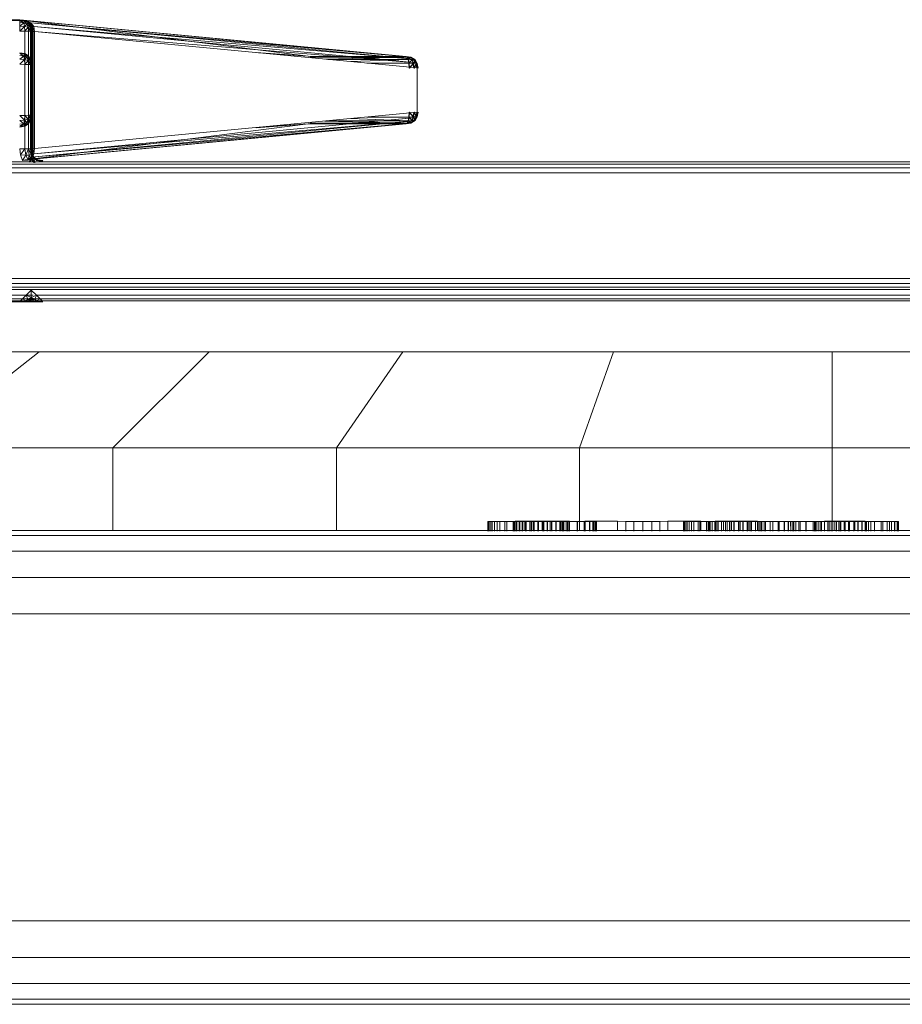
# Model space of a CAD drawing. Header units: millimetres. Extents: x 1 to 3476, y -521 to 159.
# Tile 17 of 130: x 413 to 459, y 108 to 159. Entities that reach past the tile are written whole.
import ezdxf

# ---------------------------------------------------------------- set-up
doc = ezdxf.new("R2010")
doc.units = ezdxf.units.MM
doc.layers.add('VG491211CA_dwg', color=8, linetype='Continuous', lineweight=9)
doc.layers.add('VL414112', color=221, linetype='Continuous', lineweight=9)

# ---------------------------------------------------------------- blocks, each defined once
blk = doc.blocks.new('VG491211CA_dwg-300031-Południe')
at = {"color": 18, "lineweight": 9}
for p, q in [((401.336, 159.002), (413.124, 159.001)), ((413.124, 159.002), (401.336, 159.002)), ((413.124, 158.964), (401.336, 158.964)), ((413.091, 159.001), (433.088, 157.104)), ((413.091, 159.001), (428.044, 157.109)), ((413.124, 159.002), (413.386, 158.964)), ((413.124, 159.002), (413.368, 158.927)), ((413.124, 159.002), (413.124, 158.964)), ((413.461, 158.957), (413.124, 159.001)), ((413.124, 159.001), (413.442, 158.95)), ((413.124, 159.001), (413.386, 158.964)), ((433.101, 157.104), (413.124, 159.001)), ((413.124, 159.001), (428.042, 157.109)), ((413.368, 158.927), (413.124, 158.964)), ((413.124, 158.964), (413.33, 158.833)), ((413.124, 158.964), (413.124, 158.852)), ((413.386, 158.964), (413.368, 158.927)), ((413.442, 158.95), (413.386, 158.964)), ((413.386, 158.964), (413.615, 158.829)), ((413.386, 158.964), (413.574, 158.851)), ((413.386, 158.964), (413.574, 158.852)), ((413.386, 158.964), (413.555, 158.833)), ((413.461, 158.957), (413.442, 158.95)), ((413.679, 158.823), (413.442, 158.95)), ((413.442, 158.95), (413.655, 158.807)), ((413.442, 158.95), (413.615, 158.829)), ((413.702, 158.839), (413.461, 158.957)), ((413.461, 158.957), (413.679, 158.823)), ((433.355, 157.068), (413.461, 158.957)), ((433.101, 157.104), (413.461, 158.957)), ((413.33, 158.833), (413.124, 158.852)), ((413.124, 158.852), (413.124, 158.664)), ((413.124, 158.664), (413.33, 158.833)), ((413.124, 158.664), (413.368, 158.645)), ((413.124, 158.664), (413.124, 158.402)), ((413.124, 158.402), (413.368, 158.645)), ((413.368, 158.927), (413.33, 158.833)), ((413.499, 158.777), (413.33, 158.833)), ((413.33, 158.833), (413.368, 158.645)), ((413.555, 158.833), (413.368, 158.927)), ((413.368, 158.927), (413.499, 158.777)), ((413.368, 158.645), (413.499, 158.777)), ((413.368, 158.645), (413.555, 158.608)), ((413.368, 158.645), (413.386, 158.402)), ((413.386, 158.402), (413.555, 158.608)), ((413.555, 158.833), (413.499, 158.777)), ((413.499, 158.777), (413.555, 158.608)), ((413.649, 158.645), (413.499, 158.777)), ((413.574, 158.852), (413.555, 158.833)), ((413.649, 158.645), (413.555, 158.833)), ((413.686, 158.664), (413.555, 158.833)), ((413.555, 158.608), (413.649, 158.645)), ((413.555, 158.608), (413.574, 158.402)), ((413.686, 158.402), (413.555, 158.608)), ((413.686, 158.664), (413.574, 158.852)), ((413.574, 158.851), (413.615, 158.829)), ((413.574, 158.851), (413.707, 158.66)), ((413.574, 158.851), (413.686, 158.664)), ((413.615, 158.829), (413.655, 158.807)), ((413.615, 158.829), (413.739, 158.655)), ((413.615, 158.829), (413.707, 158.66)), ((413.649, 158.645), (413.686, 158.664)), ((413.686, 158.402), (413.649, 158.645)), ((413.724, 158.402), (413.649, 158.645)), ((413.655, 158.807), (413.679, 158.823)), ((413.655, 158.807), (413.739, 158.655)), ((413.679, 158.823), (413.702, 158.839)), ((413.739, 158.655), (413.679, 158.823)), ((413.788, 158.653), (413.679, 158.823)), ((413.724, 158.402), (413.686, 158.664)), ((413.686, 158.664), (413.707, 158.66)), ((413.686, 158.664), (413.735, 158.401)), ((413.686, 158.664), (413.724, 158.402)), ((413.702, 158.839), (433.537, 156.956)), ((433.355, 157.068), (413.702, 158.839)), ((413.788, 158.653), (413.702, 158.839)), ((413.847, 158.649), (413.702, 158.839)), ((413.707, 158.66), (413.739, 158.655)), ((413.707, 158.66), (413.767, 158.397)), ((413.707, 158.66), (413.735, 158.401)), ((413.739, 158.655), (413.788, 158.653)), ((413.739, 158.655), (413.767, 158.397)), ((413.767, 158.397), (413.788, 158.653)), ((413.788, 158.653), (413.847, 158.649)), ((413.82, 158.392), (413.788, 158.653)), ((413.82, 158.392), (413.847, 158.649)), ((413.895, 158.385), (413.847, 158.649)), ((413.847, 158.649), (433.537, 156.956)), ((413.847, 158.649), (433.645, 156.769)), ((413.124, 158.402), (413.386, 158.402)), ((413.386, 158.402), (413.574, 158.402)), ((413.386, 158.402), (413.386, 152.316)), ((413.574, 158.402), (413.686, 158.402)), ((413.574, 158.402), (413.574, 152.316)), ((413.686, 158.402), (413.724, 158.402)), ((413.686, 152.316), (413.686, 158.402)), ((413.724, 158.402), (413.735, 158.401)), ((413.724, 152.316), (413.724, 158.402)), ((413.724, 158.402), (413.724, 152.316)), ((413.735, 158.401), (413.767, 158.397)), ((413.735, 158.401), (413.735, 152.317)), ((413.767, 158.397), (413.82, 158.392)), ((413.767, 158.397), (413.767, 152.32)), ((413.82, 158.392), (413.895, 158.385)), ((413.82, 152.325), (413.82, 158.392)), ((413.895, 158.385), (433.645, 156.769)), ((413.895, 158.385), (433.682, 156.507)), ((413.895, 152.332), (413.895, 158.385)), ((413.124, 157.296), (413.368, 157.216)), ((413.124, 157.296), (413.387, 157.254)), ((413.387, 157.254), (413.124, 157.296)), ((413.124, 157.296), (413.368, 157.216)), ((413.124, 157.259), (413.33, 157.123)), ((413.124, 157.259), (413.368, 157.216)), ((413.368, 157.216), (413.124, 157.259)), ((413.124, 157.259), (413.33, 157.123)), ((413.124, 157.146), (413.33, 157.123)), ((413.33, 157.123), (413.124, 157.146)), ((413.124, 156.959), (413.33, 157.123)), ((413.124, 156.959), (413.33, 157.123)), ((413.368, 156.935), (413.124, 156.959)), ((413.124, 156.959), (413.368, 156.935)), ((413.124, 156.696), (413.368, 156.935)), ((413.124, 156.696), (413.368, 156.935)), ((413.33, 157.123), (413.368, 157.216)), ((413.368, 157.216), (413.33, 157.123)), ((413.368, 156.935), (413.33, 157.123)), ((413.33, 157.123), (413.499, 157.064)), ((413.499, 157.064), (413.33, 157.123)), ((413.33, 157.123), (413.368, 156.935)), ((413.368, 157.216), (413.387, 157.254)), ((413.387, 157.254), (413.368, 157.216)), ((413.368, 157.216), (413.499, 157.064)), ((413.368, 157.216), (413.555, 157.119)), ((413.555, 157.119), (413.368, 157.216)), ((413.368, 157.216), (413.499, 157.064)), ((413.368, 156.935), (413.499, 157.064)), ((413.368, 156.935), (413.499, 157.064)), ((413.555, 156.894), (413.368, 156.935)), ((413.387, 156.691), (413.368, 156.935)), ((413.368, 156.935), (413.555, 156.894)), ((413.368, 156.935), (413.387, 156.691)), ((413.387, 157.254), (413.555, 157.119)), ((413.387, 157.254), (413.574, 157.137)), ((413.574, 157.137), (413.387, 157.254)), ((413.387, 157.254), (413.555, 157.119)), ((413.555, 157.119), (413.499, 157.064)), ((413.499, 157.064), (413.555, 157.119)), ((413.499, 157.064), (413.555, 156.894)), ((413.555, 156.894), (413.499, 157.064)), ((413.649, 156.93), (413.499, 157.064)), ((413.649, 156.93), (413.499, 157.064)), ((413.574, 157.137), (413.555, 157.119)), ((413.555, 157.119), (413.574, 157.137)), ((413.649, 156.93), (413.555, 157.119)), ((413.686, 156.948), (413.555, 157.119)), ((413.555, 157.119), (413.649, 156.93)), ((413.686, 156.948), (413.555, 157.119)), ((413.555, 156.894), (413.649, 156.93)), ((413.649, 156.93), (413.555, 156.894)), ((413.686, 156.948), (413.574, 157.137)), ((413.574, 157.137), (413.686, 156.948)), ((413.649, 156.93), (413.686, 156.948)), ((413.686, 156.948), (413.649, 156.93)), ((413.686, 156.685), (413.649, 156.93)), ((413.724, 156.685), (413.649, 156.93)), ((413.649, 156.93), (413.686, 156.685)), ((413.724, 156.685), (413.649, 156.93)), ((413.724, 156.685), (413.686, 156.948)), ((413.686, 156.948), (413.724, 156.685)), ((428.044, 157.109), (425.348, 157.301)), ((425.348, 157.3), (428.042, 157.109)), ((428.044, 157.109), (425.465, 157.287)), ((425.471, 157.286), (428.042, 157.109)), ((428.042, 157.109), (433.101, 157.104)), ((433.088, 157.104), (428.044, 157.109)), ((428.136, 157.064), (433.101, 157.104)), ((428.136, 157.064), (433.176, 157.061)), ((433.163, 157.061), (428.893, 156.961)), ((428.893, 156.961), (433.176, 157.061)), ((429.063, 156.945), (433.216, 156.944)), ((433.23, 156.944), (429.063, 156.945)), ((433.632, 156.769), (429.489, 157.108)), ((433.632, 156.769), (430.068, 157.107)), ((430.262, 156.831), (433.216, 156.944)), ((433.23, 156.944), (430.264, 156.831)), ((433.523, 156.956), (431.786, 157.105)), ((433.523, 156.956), (431.952, 157.105)), ((433.088, 157.104), (433.342, 157.068)), ((433.088, 157.104), (433.393, 157.024)), ((433.101, 157.104), (433.176, 157.061)), ((433.355, 157.068), (433.101, 157.104)), ((433.101, 157.104), (433.407, 157.024)), ((433.216, 156.944), (433.163, 157.061)), ((433.393, 157.024), (433.163, 157.061)), ((433.163, 157.061), (433.41, 156.926)), ((433.176, 157.061), (433.23, 156.944)), ((433.176, 157.061), (433.424, 156.926)), ((433.176, 157.061), (433.407, 157.024)), ((433.248, 156.754), (433.216, 156.944)), ((433.216, 156.944), (433.41, 156.926)), ((433.23, 156.944), (433.262, 156.754)), ((433.424, 156.926), (433.23, 156.944)), ((433.248, 156.754), (433.41, 156.926)), ((433.262, 156.754), (433.424, 156.926)), ((433.342, 157.068), (433.523, 156.956)), ((433.342, 157.068), (433.564, 156.932)), ((433.342, 157.068), (433.393, 157.024)), ((433.537, 156.956), (433.355, 157.068)), ((433.407, 157.024), (433.355, 157.068)), ((433.355, 157.068), (433.577, 156.932)), ((433.564, 156.932), (433.393, 157.024)), ((433.393, 157.024), (433.557, 156.871)), ((433.393, 157.024), (433.41, 156.926)), ((433.424, 156.926), (433.407, 157.024)), ((433.407, 157.024), (433.571, 156.871)), ((433.407, 157.024), (433.577, 156.932)), ((433.41, 156.926), (433.557, 156.871)), ((433.41, 156.926), (433.473, 156.736)), ((433.571, 156.871), (433.424, 156.926)), ((433.487, 156.736), (433.424, 156.926)), ((433.564, 156.932), (433.523, 156.956)), ((433.632, 156.769), (433.523, 156.956)), ((433.577, 156.932), (433.537, 156.956)), ((433.537, 156.956), (433.645, 156.769)), ((433.557, 156.871), (433.564, 156.932)), ((433.665, 156.744), (433.564, 156.932)), ((433.632, 156.769), (433.564, 156.932)), ((433.571, 156.871), (433.577, 156.932)), ((433.577, 156.932), (433.679, 156.744)), ((433.645, 156.769), (433.577, 156.932)), ((413.387, 156.691), (413.124, 156.696)), ((413.124, 156.696), (413.387, 156.691)), ((413.387, 156.691), (413.555, 156.894)), ((413.387, 156.691), (413.555, 156.894)), ((413.574, 156.687), (413.387, 156.691)), ((413.387, 156.691), (413.574, 156.687)), ((413.387, 154.053), (413.387, 156.691)), ((413.387, 156.691), (413.387, 154.053)), ((413.555, 156.894), (413.574, 156.687)), ((413.574, 156.687), (413.555, 156.894)), ((413.686, 156.685), (413.555, 156.894)), ((413.686, 156.685), (413.555, 156.894)), ((413.574, 156.687), (413.686, 156.685)), ((413.686, 156.685), (413.574, 156.687)), ((413.574, 156.687), (413.574, 154.057)), ((413.574, 154.057), (413.574, 156.687)), ((413.686, 156.685), (413.724, 156.685)), ((413.724, 156.685), (413.686, 156.685)), ((413.686, 154.059), (413.686, 156.685)), ((413.686, 156.685), (413.686, 154.059)), ((413.724, 154.06), (413.724, 156.685)), ((413.724, 156.685), (413.724, 154.06)), ((431.075, 156.754), (433.248, 156.754)), ((433.262, 156.754), (431.075, 156.754)), ((433.248, 156.754), (433.473, 156.736)), ((433.248, 156.754), (433.259, 156.491)), ((433.259, 156.491), (433.473, 156.736)), ((433.487, 156.736), (433.262, 156.754)), ((433.273, 156.491), (433.262, 156.754)), ((433.273, 156.491), (433.487, 156.736)), ((433.473, 156.736), (433.557, 156.871)), ((433.473, 156.736), (433.628, 156.701)), ((433.473, 156.736), (433.502, 156.492)), ((433.487, 156.736), (433.571, 156.871)), ((433.642, 156.701), (433.487, 156.736)), ((433.516, 156.492), (433.487, 156.736)), ((433.502, 156.492), (433.628, 156.701)), ((433.516, 156.492), (433.642, 156.701)), ((433.557, 156.871), (433.628, 156.701)), ((433.665, 156.744), (433.557, 156.871)), ((433.679, 156.744), (433.571, 156.871)), ((433.642, 156.701), (433.571, 156.871)), ((433.628, 156.701), (433.665, 156.744)), ((433.628, 156.701), (433.651, 156.495)), ((433.707, 156.5), (433.628, 156.701)), ((433.665, 156.744), (433.632, 156.769)), ((433.668, 156.507), (433.632, 156.769)), ((433.679, 156.744), (433.642, 156.701)), ((433.72, 156.5), (433.642, 156.701)), ((433.665, 156.495), (433.642, 156.701)), ((433.645, 156.769), (433.679, 156.744)), ((433.645, 156.769), (433.682, 156.507)), ((433.707, 156.5), (433.665, 156.744)), ((433.668, 156.507), (433.665, 156.744)), ((433.679, 156.744), (433.72, 156.5)), ((433.682, 156.507), (433.679, 156.744)), ((433.682, 156.507), (433.682, 154.21)), ((413.124, 154.048), (413.387, 154.053)), ((413.387, 154.053), (413.124, 154.048)), ((413.124, 154.048), (413.368, 153.809)), ((413.124, 154.048), (413.368, 153.809)), ((413.368, 153.809), (413.387, 154.053)), ((413.387, 154.053), (413.368, 153.809)), ((413.368, 153.809), (413.555, 153.85)), ((413.555, 153.85), (413.368, 153.809)), ((413.387, 154.053), (413.574, 154.057)), ((413.574, 154.057), (413.387, 154.053)), ((413.387, 154.053), (413.555, 153.85)), ((413.387, 154.053), (413.555, 153.85)), ((413.555, 153.85), (413.499, 153.68)), ((413.499, 153.68), (413.555, 153.85)), ((413.686, 154.059), (413.555, 153.85)), ((413.686, 154.059), (413.555, 153.85)), ((413.574, 154.057), (413.555, 153.85)), ((413.555, 153.85), (413.574, 154.057)), ((413.649, 153.815), (413.555, 153.85)), ((413.555, 153.85), (413.649, 153.815)), ((413.686, 154.059), (413.574, 154.057)), ((413.574, 154.057), (413.686, 154.059)), ((413.724, 154.06), (413.649, 153.815)), ((413.724, 154.06), (413.649, 153.815)), ((413.649, 153.815), (413.686, 154.059)), ((413.686, 154.059), (413.649, 153.815)), ((413.686, 153.796), (413.724, 154.06)), ((413.724, 154.06), (413.686, 154.059)), ((413.686, 154.059), (413.724, 154.06)), ((413.724, 154.06), (413.686, 153.796)), ((433.645, 153.948), (413.856, 152.069)), ((433.682, 154.21), (413.895, 152.332)), ((430.068, 153.61), (433.632, 153.948)), ((433.216, 153.773), (430.262, 153.886)), ((430.264, 153.886), (433.23, 153.773)), ((433.248, 153.963), (431.075, 153.963)), ((431.075, 153.963), (433.262, 153.963)), ((433.216, 153.773), (433.248, 153.963)), ((433.262, 153.963), (433.23, 153.773)), ((433.259, 154.226), (433.248, 153.963)), ((433.473, 153.981), (433.248, 153.963)), ((433.248, 153.963), (433.41, 153.791)), ((433.259, 154.226), (433.473, 153.981)), ((433.262, 153.963), (433.273, 154.226)), ((433.262, 153.963), (433.487, 153.981)), ((433.262, 153.963), (433.424, 153.791)), ((433.273, 154.226), (433.487, 153.981)), ((433.393, 153.693), (433.557, 153.846)), ((433.407, 153.693), (433.571, 153.846)), ((433.473, 153.981), (433.41, 153.791)), ((433.557, 153.846), (433.41, 153.791)), ((433.424, 153.791), (433.487, 153.981)), ((433.424, 153.791), (433.571, 153.846)), ((433.502, 154.225), (433.473, 153.981)), ((433.628, 154.016), (433.473, 153.981)), ((433.473, 153.981), (433.557, 153.846)), ((433.487, 153.981), (433.516, 154.225)), ((433.487, 153.981), (433.642, 154.016)), ((433.487, 153.981), (433.571, 153.846)), ((433.502, 154.225), (433.628, 154.016)), ((433.516, 154.225), (433.642, 154.016)), ((433.523, 153.761), (433.632, 153.948)), ((433.645, 153.948), (433.537, 153.761)), ((433.628, 154.016), (433.557, 153.846)), ((433.665, 153.973), (433.557, 153.846)), ((433.557, 153.846), (433.564, 153.785)), ((433.564, 153.785), (433.665, 153.973)), ((433.632, 153.948), (433.564, 153.785)), ((433.571, 153.846), (433.642, 154.016)), ((433.679, 153.973), (433.571, 153.846)), ((433.577, 153.785), (433.571, 153.846)), ((433.679, 153.973), (433.577, 153.785)), ((433.645, 153.948), (433.577, 153.785)), ((433.651, 154.222), (433.628, 154.016)), ((433.707, 154.217), (433.628, 154.016)), ((433.665, 153.973), (433.628, 154.016)), ((433.632, 153.948), (433.668, 154.21)), ((433.632, 153.948), (433.665, 153.973)), ((433.642, 154.016), (433.665, 154.222)), ((433.72, 154.217), (433.642, 154.016)), ((433.642, 154.016), (433.679, 153.973)), ((433.682, 154.21), (433.645, 153.948)), ((433.679, 153.973), (433.645, 153.948)), ((433.665, 153.973), (433.707, 154.217)), ((433.668, 154.21), (433.665, 153.973)), ((433.72, 154.217), (433.679, 153.973)), ((433.682, 154.21), (433.679, 153.973)), ((413.124, 153.786), (413.368, 153.809)), ((413.368, 153.809), (413.124, 153.786)), ((413.124, 153.786), (413.33, 153.621)), ((413.124, 153.786), (413.33, 153.621)), ((413.33, 153.621), (413.124, 153.598)), ((413.33, 153.621), (413.124, 153.598)), ((413.124, 153.486), (413.33, 153.621)), ((413.124, 153.486), (413.33, 153.621)), ((413.124, 153.486), (413.368, 153.528)), ((413.124, 153.448), (413.368, 153.528)), ((413.368, 153.528), (413.124, 153.486)), ((413.124, 153.448), (413.368, 153.528)), ((413.124, 153.448), (413.387, 153.491)), ((413.387, 153.491), (413.124, 153.448)), ((433.088, 153.613), (413.274, 151.734)), ((413.274, 151.735), (428.044, 153.608)), ((413.276, 151.731), (433.101, 153.613)), ((413.276, 151.731), (428.042, 153.608)), ((413.33, 153.621), (413.368, 153.809)), ((413.368, 153.809), (413.33, 153.621)), ((413.499, 153.68), (413.33, 153.621)), ((413.499, 153.68), (413.33, 153.621)), ((413.33, 153.621), (413.368, 153.528)), ((413.368, 153.528), (413.33, 153.621)), ((413.368, 153.809), (413.499, 153.68)), ((413.368, 153.809), (413.499, 153.68)), ((413.368, 153.528), (413.499, 153.68)), ((413.368, 153.528), (413.499, 153.68)), ((413.368, 153.528), (413.555, 153.625)), ((413.555, 153.625), (413.368, 153.528)), ((413.368, 153.528), (413.387, 153.491)), ((413.387, 153.491), (413.368, 153.528)), ((413.387, 153.491), (413.555, 153.625)), ((413.387, 153.491), (413.555, 153.625)), ((413.387, 153.491), (413.574, 153.607)), ((413.574, 153.607), (413.387, 153.491)), ((413.649, 153.815), (413.499, 153.68)), ((413.649, 153.815), (413.499, 153.68)), ((413.555, 153.625), (413.499, 153.68)), ((413.499, 153.68), (413.555, 153.625)), ((413.547, 151.769), (433.355, 153.649)), ((413.555, 153.625), (413.649, 153.815)), ((413.649, 153.815), (413.555, 153.625)), ((413.686, 153.796), (413.555, 153.625)), ((413.686, 153.796), (413.555, 153.625)), ((413.574, 153.607), (413.555, 153.625)), ((413.555, 153.625), (413.574, 153.607)), ((413.574, 153.607), (413.686, 153.796)), ((413.686, 153.796), (413.574, 153.607)), ((413.686, 153.796), (413.649, 153.815)), ((413.649, 153.815), (413.686, 153.796)), ((433.537, 153.761), (413.74, 151.882)), ((413.74, 151.882), (433.355, 153.649)), ((433.537, 153.761), (413.856, 152.069)), ((425.348, 153.416), (428.044, 153.608)), ((428.042, 153.608), (425.348, 153.417)), ((433.101, 153.613), (428.042, 153.608)), ((428.044, 153.608), (433.088, 153.613)), ((433.176, 153.656), (428.136, 153.653)), ((433.101, 153.613), (428.136, 153.653)), ((428.893, 153.756), (433.163, 153.656)), ((433.176, 153.656), (428.893, 153.756)), ((433.216, 153.773), (429.063, 153.772)), ((429.063, 153.772), (433.23, 153.773)), ((431.786, 153.612), (433.523, 153.761)), ((431.952, 153.612), (433.523, 153.761)), ((433.088, 153.613), (433.393, 153.693)), ((433.342, 153.649), (433.088, 153.613)), ((433.101, 153.613), (433.407, 153.693)), ((433.176, 153.656), (433.101, 153.613)), ((433.101, 153.613), (433.355, 153.649)), ((433.163, 153.656), (433.41, 153.791)), ((433.163, 153.656), (433.216, 153.773)), ((433.163, 153.656), (433.393, 153.693)), ((433.176, 153.656), (433.424, 153.791)), ((433.23, 153.773), (433.176, 153.656)), ((433.407, 153.693), (433.176, 153.656)), ((433.41, 153.791), (433.216, 153.773)), ((433.23, 153.773), (433.424, 153.791)), ((433.342, 153.649), (433.564, 153.785)), ((433.523, 153.761), (433.342, 153.649)), ((433.393, 153.693), (433.342, 153.649)), ((433.355, 153.649), (433.577, 153.785)), ((433.355, 153.649), (433.537, 153.761)), ((433.355, 153.649), (433.407, 153.693)), ((433.41, 153.791), (433.393, 153.693)), ((433.393, 153.693), (433.564, 153.785)), ((433.407, 153.693), (433.424, 153.791)), ((433.577, 153.785), (433.407, 153.693)), ((433.564, 153.785), (433.523, 153.761)), ((433.537, 153.761), (433.577, 153.785)), ((413.735, 152.317), (413.724, 152.316)), ((413.767, 152.32), (413.735, 152.317)), ((413.735, 152.317), (413.771, 152.058)), ((413.767, 152.32), (413.762, 152.041)), ((413.82, 152.325), (413.767, 152.32)), ((413.779, 152.065), (413.767, 152.32)), ((413.767, 152.32), (413.771, 152.058)), ((413.779, 152.065), (413.82, 152.325)), ((413.895, 152.332), (413.82, 152.325)), ((413.856, 152.069), (413.82, 152.325)), ((413.856, 152.069), (413.895, 152.332)), ((413.124, 152.316), (413.161, 152.016)), ((413.386, 152.316), (413.124, 152.316)), ((413.386, 152.316), (413.161, 152.016)), ((413.161, 152.016), (413.274, 151.716)), ((413.439, 152.001), (413.161, 152.016)), ((413.439, 152.001), (413.274, 151.716)), ((413.386, 152.316), (413.439, 152.001)), ((413.574, 152.316), (413.386, 152.316)), ((413.574, 152.316), (413.439, 152.001)), ((413.439, 152.001), (413.568, 151.735)), ((413.611, 151.995), (413.439, 152.001)), ((413.543, 151.73), (413.699, 151.851)), ((413.74, 151.882), (413.547, 151.769)), ((413.547, 151.769), (413.699, 151.851)), ((413.611, 151.995), (413.568, 151.735)), ((413.574, 152.316), (413.611, 151.995)), ((413.725, 152.032), (413.574, 152.316)), ((413.686, 152.316), (413.574, 152.316)), ((413.725, 152.032), (413.611, 151.995)), ((413.611, 151.995), (413.724, 151.773)), ((413.613, 151.625), (413.699, 151.851)), ((413.725, 152.032), (413.686, 152.316)), ((413.761, 152.053), (413.686, 152.316)), ((413.724, 152.316), (413.686, 152.316)), ((413.699, 151.851), (413.779, 152.065)), ((413.699, 151.851), (413.762, 152.041)), ((413.699, 151.851), (413.74, 151.882)), ((413.756, 151.779), (413.699, 151.851)), ((413.724, 152.316), (413.771, 152.058)), ((413.724, 152.316), (413.761, 152.053)), ((413.761, 152.053), (413.724, 152.316)), ((413.725, 152.032), (413.724, 151.773)), ((413.724, 151.773), (413.839, 151.835)), ((413.761, 152.053), (413.725, 152.032)), ((413.839, 151.835), (413.725, 152.032)), ((413.874, 151.866), (413.725, 152.032)), ((413.74, 151.882), (413.856, 152.069)), ((413.74, 151.882), (413.779, 152.065)), ((413.762, 152.041), (413.756, 151.779)), ((413.844, 151.844), (413.756, 151.779)), ((413.771, 152.058), (413.761, 152.053)), ((413.761, 152.053), (413.874, 151.866)), ((413.874, 151.866), (413.761, 152.053)), ((413.779, 152.065), (413.762, 152.041)), ((413.762, 152.041), (413.771, 152.058)), ((413.762, 152.041), (413.844, 151.844)), ((413.771, 152.058), (413.844, 151.844)), ((413.771, 152.058), (413.874, 151.866)), ((413.856, 152.069), (413.779, 152.065)), ((413.839, 151.835), (413.874, 151.866)), ((413.924, 151.618), (413.839, 151.835)), ((414.031, 151.713), (413.839, 151.835)), ((413.874, 151.866), (413.844, 151.844)), ((413.844, 151.844), (413.891, 151.621)), ((413.844, 151.844), (414.01, 151.717)), ((413.874, 151.866), (414.01, 151.717)), ((413.874, 151.866), (414.061, 151.753)), ((414.031, 151.713), (413.874, 151.866)), ((414.061, 151.753), (413.874, 151.866)), ((584.793, 151.641), (323.124, 151.641)), ((584.793, 151.528), (323.124, 151.528)), ((323.124, 151.341), (584.793, 151.341)), ((413.568, 151.735), (413.274, 151.716)), ((413.543, 151.73), (413.547, 151.769)), ((413.724, 151.773), (413.568, 151.735)), ((413.613, 151.625), (413.756, 151.779)), ((413.691, 151.773), (413.89, 151.618)), ((413.924, 151.618), (413.724, 151.773)), ((413.86, 151.622), (413.725, 151.78)), ((413.756, 151.779), (413.891, 151.621)), ((414.254, 151.678), (413.977, 151.717)), ((414.028, 151.753), (413.998, 151.713)), ((414.061, 151.753), (414.01, 151.717)), ((414.01, 151.717), (414.286, 151.678)), ((414.254, 151.678), (414.028, 151.753)), ((414.291, 151.716), (414.028, 151.753)), ((414.028, 151.753), (414.253, 151.678)), ((414.028, 151.753), (414.291, 151.716)), ((414.031, 151.713), (414.061, 151.753)), ((414.286, 151.678), (414.031, 151.713)), ((414.061, 151.753), (414.286, 151.678)), ((414.061, 151.753), (414.324, 151.716)), ((414.286, 151.678), (414.061, 151.753)), ((414.324, 151.716), (414.061, 151.753)), ((414.291, 151.716), (414.253, 151.678)), ((414.254, 151.678), (414.291, 151.716)), ((414.324, 151.716), (414.286, 151.678)), ((414.286, 151.678), (414.324, 151.716)), ((323.124, 151.078), (584.793, 151.078)), ((585.393, 145.612), (322.524, 145.612)), ((584.868, 145.35), (323.049, 145.35)), ((584.493, 145.162), (323.424, 145.162)), ((323.649, 145.05), (456.246, 145.05)), ((413.817, 144.75), (400.871, 144.75)), ((400.871, 144.75), (413.817, 144.75)), ((400.999, 144.75), (413.461, 144.75)), ((413.461, 144.75), (400.999, 144.75)), ((413.274, 144.562), (413.461, 144.75)), ((413.461, 144.75), (413.274, 144.562)), ((413.461, 144.75), (413.724, 145.012)), ((413.724, 145.012), (413.461, 144.75)), ((413.461, 144.75), (413.538, 144.548)), ((413.461, 144.75), (413.724, 144.636)), ((413.724, 144.636), (413.461, 144.75)), ((413.461, 144.75), (413.538, 144.548)), ((413.986, 144.75), (413.724, 145.012)), ((413.724, 145.012), (413.724, 144.636)), ((413.724, 144.636), (413.986, 144.75)), ((413.986, 144.75), (413.724, 144.636)), ((413.986, 144.75), (413.91, 144.548)), ((414.174, 144.562), (413.986, 144.75)), ((493.93, 144.75), (413.986, 144.75)), ((584.268, 145.05), (456.246, 145.05)), ((400.872, 144.45), (413.819, 144.45)), ((414.286, 144.45), (400.872, 144.45)), ((414.286, 144.412), (400.872, 144.412)), ((400.872, 144.412), (414.286, 144.412)), ((413.819, 144.562), (400.873, 144.562)), ((400.873, 144.562), (414.174, 144.562)), ((401.036, 144.412), (413.424, 144.412)), ((413.424, 144.412), (401.036, 144.412)), ((413.274, 144.562), (401.186, 144.562)), ((401.186, 144.562), (413.274, 144.562)), ((401.299, 144.45), (413.161, 144.45)), ((413.161, 144.45), (401.299, 144.45)), ((413.274, 144.562), (413.161, 144.45)), ((413.161, 144.45), (413.274, 144.562)), ((413.161, 144.45), (413.462, 144.449)), ((413.161, 144.45), (413.424, 144.412)), ((413.462, 144.449), (413.161, 144.45)), ((413.424, 144.412), (413.161, 144.45)), ((413.538, 144.548), (413.274, 144.562)), ((413.274, 144.562), (413.538, 144.548)), ((413.274, 144.562), (413.462, 144.449)), ((413.462, 144.449), (413.274, 144.562)), ((413.462, 144.449), (413.424, 144.412)), ((413.424, 144.412), (413.462, 144.449)), ((413.424, 144.412), (413.724, 144.412)), ((413.724, 144.412), (413.424, 144.412)), ((413.538, 144.548), (413.462, 144.449)), ((413.462, 144.449), (413.538, 144.548)), ((413.462, 144.449), (413.724, 144.437)), ((413.462, 144.449), (413.724, 144.412)), ((413.724, 144.437), (413.462, 144.449)), ((413.724, 144.412), (413.462, 144.449)), ((413.538, 144.548), (413.724, 144.636)), ((413.724, 144.636), (413.538, 144.548)), ((413.724, 144.51), (413.538, 144.548)), ((413.538, 144.548), (413.724, 144.509)), ((413.538, 144.548), (413.724, 144.437)), ((413.724, 144.437), (413.538, 144.548)), ((413.724, 144.636), (413.724, 144.51)), ((413.724, 144.636), (413.91, 144.548)), ((413.91, 144.548), (413.724, 144.636)), ((413.724, 144.636), (413.724, 144.509)), ((413.91, 144.548), (413.724, 144.51)), ((413.724, 144.509), (413.91, 144.548)), ((413.724, 144.437), (413.91, 144.548)), ((413.91, 144.548), (413.724, 144.437)), ((413.724, 144.437), (413.724, 144.51)), ((413.724, 144.509), (413.724, 144.437)), ((413.724, 144.437), (413.986, 144.449)), ((413.724, 144.412), (413.986, 144.449)), ((413.986, 144.449), (413.724, 144.437)), ((413.986, 144.449), (413.724, 144.412)), ((413.724, 144.437), (413.724, 144.412)), ((413.724, 144.412), (413.724, 144.437)), ((413.724, 144.412), (414.024, 144.412)), ((414.024, 144.412), (413.724, 144.412)), ((413.91, 144.548), (414.174, 144.562)), ((413.986, 144.449), (413.91, 144.548)), ((413.91, 144.548), (413.986, 144.449)), ((413.986, 144.449), (414.174, 144.562)), ((414.174, 144.562), (413.986, 144.449)), ((413.986, 144.449), (414.286, 144.45)), ((414.024, 144.412), (413.986, 144.449)), ((413.986, 144.449), (414.024, 144.412)), ((414.024, 144.412), (414.286, 144.45)), ((414.286, 144.45), (414.024, 144.412)), ((414.024, 144.412), (414.324, 144.412)), ((414.286, 144.45), (414.174, 144.562)), ((493.743, 144.562), (414.174, 144.562)), ((414.286, 144.45), (493.63, 144.45)), ((406.915, 141.816), (414.128, 141.816)), ((414.128, 141.816), (407.783, 136.847)), ((414.128, 141.816), (422.916, 141.816)), ((422.916, 141.816), (417.931, 136.847)), ((422.916, 141.816), (432.942, 141.816)), ((432.942, 141.816), (429.509, 136.847)), ((432.942, 141.816), (443.821, 141.816)), ((443.821, 141.816), (442.071, 136.847)), ((443.821, 141.816), (455.135, 141.816)), ((455.135, 141.816), (466.45, 141.816)), ((455.135, 141.816), (455.135, 136.847)), ((407.783, 136.847), (417.931, 136.847)), ((417.931, 136.847), (429.509, 136.847)), ((417.931, 136.847), (417.931, 132.579)), ((429.509, 136.847), (442.071, 136.847)), ((429.509, 136.847), (429.509, 132.579)), ((442.071, 136.847), (455.135, 136.847)), ((442.071, 136.847), (442.071, 132.579)), ((455.135, 136.847), (468.2, 136.847)), ((455.135, 136.847), (455.135, 132.579)), ((903.786, 132.579), (5.067, 132.579)), ((903.786, 132.309), (5.067, 132.309)), ((5.067, 131.499), (903.786, 131.499)), ((5.067, 130.149), (903.786, 130.149)), ((5.067, 128.259), (903.786, 128.259)), ((903.786, 112.381), (5.067, 112.381)), ((903.786, 110.491), (5.067, 110.491)), ((5.067, 109.141), (903.786, 109.141)), ((5.067, 108.331), (903.786, 108.331)), ((5.067, 108.061), (903.786, 108.061))]:
    blk.add_line(p, q, dxfattribs=at)
at = {"layer": 'VL414112', "color": 18}
for p, q in [((437.332, 133.042), (437.362, 133.043)), ((437.332, 133.042), (437.332, 132.542)), ((437.393, 133.041), (437.332, 133.042)), ((437.362, 133.043), (437.476, 133.045)), ((437.362, 133.043), (437.362, 132.543)), ((437.393, 133.041), (437.393, 132.54)), ((437.549, 133.04), (437.393, 133.041)), ((437.476, 133.045), (437.674, 133.046)), ((437.476, 133.045), (437.476, 132.544)), ((437.549, 133.04), (437.549, 132.539)), ((437.816, 133.038), (437.549, 133.04)), ((437.674, 133.046), (437.954, 133.047)), ((437.674, 133.046), (437.674, 132.545)), ((437.816, 133.038), (437.816, 132.538)), ((437.816, 133.038), (438.204, 133.037)), ((437.954, 133.047), (438.316, 133.048)), ((437.954, 133.047), (437.954, 132.546)), ((438.204, 133.037), (438.204, 132.537)), ((438.698, 133.036), (438.204, 133.037)), ((438.75, 133.049), (438.316, 133.048)), ((438.316, 133.048), (438.316, 132.547)), ((438.634, 133.042), (438.652, 133.043)), ((438.634, 132.542), (438.634, 133.042)), ((438.658, 133.042), (438.634, 133.042)), ((438.652, 133.043), (438.715, 133.044)), ((438.652, 132.543), (438.652, 133.043)), ((438.658, 132.541), (438.658, 133.042)), ((438.721, 133.041), (438.658, 133.042)), ((438.698, 133.036), (438.698, 132.536)), ((438.977, 133.036), (438.698, 133.036)), ((438.715, 132.543), (438.715, 133.044)), ((438.715, 133.044), (438.818, 133.044)), ((438.721, 132.541), (438.721, 133.041)), ((438.821, 133.041), (438.721, 133.041)), ((438.75, 133.049), (439.214, 133.049)), ((438.75, 133.049), (438.75, 132.548)), ((438.818, 133.044), (438.954, 133.045)), ((438.818, 132.544), (438.818, 133.044)), ((438.821, 132.54), (438.821, 133.041)), ((438.952, 133.04), (438.821, 133.041)), ((438.952, 132.54), (438.952, 133.04)), ((438.952, 133.04), (439.112, 133.04)), ((438.954, 132.544), (438.954, 133.045)), ((438.954, 133.045), (439.119, 133.045)), ((438.977, 133.036), (438.977, 132.535)), ((439.274, 133.036), (438.977, 133.036)), ((439.112, 132.539), (439.112, 133.04)), ((439.295, 133.039), (439.112, 133.04)), ((439.307, 133.046), (439.119, 133.045)), ((439.119, 132.545), (439.119, 133.045)), ((439.214, 133.049), (439.671, 133.049)), ((439.214, 133.049), (439.214, 132.549)), ((439.274, 133.036), (439.274, 132.535)), ((439.585, 133.035), (439.274, 133.036)), ((439.295, 132.539), (439.295, 133.039)), ((439.498, 133.039), (439.295, 133.039)), ((439.307, 132.545), (439.307, 133.046)), ((439.307, 133.046), (439.512, 133.046)), ((439.497, 132.538), (439.498, 133.039)), ((439.714, 133.039), (439.498, 133.039)), ((439.512, 132.545), (439.512, 133.046)), ((439.512, 133.046), (439.73, 133.046)), ((439.585, 133.035), (439.585, 132.535)), ((439.906, 133.035), (439.585, 133.035)), ((439.671, 133.049), (440.134, 133.049)), ((439.671, 133.049), (439.671, 132.549)), ((439.714, 132.538), (439.714, 133.039)), ((439.94, 133.039), (439.714, 133.039)), ((439.73, 132.546), (439.73, 133.046)), ((439.73, 133.046), (439.957, 133.046)), ((439.906, 133.035), (439.906, 132.535)), ((440.23, 133.035), (439.906, 133.035)), ((439.937, 133.041), (439.937, 133.044)), ((439.937, 133.044), (441.512, 133.044)), ((439.937, 133.044), (439.937, 132.543)), ((442.869, 133.041), (439.937, 133.041)), ((439.937, 132.54), (439.937, 133.041)), ((439.94, 132.538), (439.94, 133.039)), ((440.172, 133.039), (439.94, 133.039)), ((439.957, 132.546), (439.957, 133.046)), ((439.957, 133.046), (440.187, 133.046)), ((440.134, 133.049), (440.621, 133.049)), ((440.134, 133.049), (440.134, 132.549)), ((440.172, 132.538), (440.172, 133.039)), ((440.405, 133.039), (440.172, 133.039)), ((440.187, 132.546), (440.187, 133.046)), ((440.187, 133.046), (440.416, 133.046)), ((440.23, 133.035), (440.23, 132.535)), ((440.552, 133.035), (440.23, 133.035)), ((440.405, 132.538), (440.405, 133.039)), ((440.633, 133.039), (440.405, 133.039)), ((440.416, 132.546), (440.416, 133.046)), ((440.416, 133.046), (440.64, 133.046)), ((440.867, 133.036), (440.552, 133.035)), ((440.552, 133.035), (440.552, 132.535)), ((440.621, 133.049), (441.106, 133.049)), ((440.621, 133.049), (440.621, 132.549)), ((440.633, 132.538), (440.633, 133.039)), ((440.853, 133.039), (440.633, 133.039)), ((440.64, 132.546), (440.64, 133.046)), ((440.64, 133.046), (440.854, 133.046)), ((440.853, 132.539), (440.853, 133.039)), ((441.061, 133.039), (440.853, 133.039)), ((441.052, 133.045), (440.854, 133.046)), ((440.854, 132.545), (440.854, 133.046)), ((440.867, 133.036), (440.867, 132.535)), ((441.168, 133.036), (440.867, 133.036)), ((441.052, 132.545), (441.052, 133.045)), ((441.052, 133.045), (441.231, 133.045)), ((441.25, 133.04), (441.061, 133.039)), ((441.061, 132.539), (441.061, 133.039)), ((441.106, 133.049), (441.56, 133.049)), ((441.106, 133.049), (441.106, 132.549)), ((441.168, 133.036), (441.168, 132.535)), ((441.451, 133.036), (441.168, 133.036)), ((441.231, 132.545), (441.231, 133.045)), ((441.231, 133.045), (441.386, 133.044)), ((441.25, 132.539), (441.25, 133.04)), ((442.753, 133.04), (441.25, 133.04)), ((441.512, 133.044), (441.386, 133.044)), ((441.386, 132.544), (441.386, 133.044)), ((441.954, 133.037), (441.451, 133.036)), ((441.451, 133.036), (441.451, 132.536)), ((441.512, 133.044), (441.512, 132.543)), ((441.968, 133.048), (441.56, 133.049)), ((441.56, 133.049), (441.56, 132.548)), ((442.359, 133.038), (441.954, 133.037)), ((441.954, 133.037), (441.954, 132.537)), ((441.968, 133.048), (442.318, 133.047)), ((441.968, 133.048), (441.968, 132.547)), ((442.318, 133.047), (442.599, 133.046)), ((442.318, 133.047), (442.318, 132.546)), ((442.339, 132.549), (442.339, 133.049)), ((442.339, 133.049), (445.337, 133.035)), ((442.339, 133.049), (444.038, 133.049)), ((442.59, 133.039), (442.359, 133.038)), ((442.359, 133.038), (442.359, 132.538)), ((442.753, 133.04), (442.59, 133.039)), ((442.59, 132.538), (442.59, 133.039)), ((442.599, 133.046), (442.801, 133.045)), ((442.599, 133.046), (442.599, 132.545)), ((442.753, 132.539), (442.753, 133.04)), ((442.917, 133.043), (442.801, 133.045)), ((442.801, 133.045), (442.801, 132.544)), ((442.869, 133.041), (442.941, 133.042)), ((442.869, 133.041), (442.869, 132.54)), ((442.917, 133.043), (442.941, 133.042)), ((442.917, 132.543), (442.917, 133.043)), ((442.941, 133.042), (442.941, 132.542)), ((444.038, 133.049), (444.456, 133.047)), ((444.038, 133.049), (444.038, 132.549)), ((444.456, 133.047), (446.22, 133.047)), ((444.456, 133.047), (444.456, 132.547)), ((444.872, 133.045), (444.872, 132.544)), ((444.872, 133.045), (445.801, 133.045)), ((445.337, 133.042), (444.872, 133.045)), ((448.336, 133.049), (445.337, 133.035)), ((445.801, 133.045), (445.337, 133.042)), ((445.337, 132.542), (445.337, 133.042)), ((445.337, 132.535), (445.337, 133.035)), ((445.801, 133.045), (445.801, 132.544)), ((446.638, 133.049), (446.22, 133.047)), ((446.22, 133.047), (446.22, 132.547)), ((446.638, 132.549), (446.638, 133.049)), ((446.638, 133.049), (448.336, 133.049)), ((447.444, 133.042), (447.467, 133.043)), ((447.444, 133.042), (447.444, 132.542)), ((447.498, 133.041), (447.444, 133.042)), ((447.467, 133.043), (447.563, 133.044)), ((447.467, 133.043), (447.467, 132.543)), ((447.498, 133.041), (447.498, 132.541)), ((447.634, 133.04), (447.498, 133.041)), ((447.563, 133.044), (447.732, 133.046)), ((447.563, 133.044), (447.563, 132.544)), ((447.634, 133.04), (447.634, 132.539)), ((447.863, 133.039), (447.634, 133.04)), ((447.732, 133.046), (447.972, 133.047)), ((447.732, 133.046), (447.732, 132.545)), ((447.863, 133.039), (447.863, 132.538)), ((448.197, 133.038), (447.863, 133.039)), ((447.972, 133.047), (448.282, 133.047)), ((447.972, 133.047), (447.972, 132.546)), ((448.197, 133.038), (448.197, 132.537)), ((448.627, 133.037), (448.197, 133.038)), ((448.282, 133.047), (448.66, 133.048)), ((448.282, 133.047), (448.282, 132.547)), ((448.336, 133.049), (448.336, 132.549)), ((448.627, 133.037), (448.627, 132.536)), ((449.134, 133.036), (448.627, 133.037)), ((448.66, 133.048), (449.083, 133.049)), ((448.66, 133.048), (448.66, 132.548)), ((448.745, 133.042), (448.763, 133.043)), ((448.745, 132.542), (448.745, 133.042)), ((448.769, 133.042), (448.745, 133.042)), ((448.763, 133.043), (448.826, 133.044)), ((448.763, 132.543), (448.763, 133.043)), ((448.769, 132.541), (448.769, 133.042)), ((448.833, 133.041), (448.769, 133.042)), ((448.826, 132.543), (448.826, 133.044)), ((448.826, 133.044), (448.929, 133.044)), ((448.833, 132.541), (448.833, 133.041)), ((448.932, 133.041), (448.833, 133.041)), ((448.929, 133.044), (449.065, 133.045)), ((448.929, 132.544), (448.929, 133.044)), ((448.932, 132.54), (448.932, 133.041)), ((449.064, 133.04), (448.932, 133.041)), ((449.064, 132.54), (449.064, 133.04)), ((449.223, 133.04), (449.064, 133.04)), ((449.065, 132.544), (449.065, 133.045)), ((449.065, 133.045), (449.23, 133.045)), ((449.083, 133.049), (449.512, 133.049)), ((449.083, 133.049), (449.083, 132.548)), ((449.134, 133.036), (449.134, 132.535)), ((449.701, 133.035), (449.134, 133.036)), ((449.223, 132.539), (449.223, 133.04)), ((449.223, 133.04), (449.406, 133.039)), ((449.23, 133.045), (449.418, 133.046)), ((449.23, 132.545), (449.23, 133.045)), ((449.406, 132.539), (449.406, 133.039)), ((449.609, 133.039), (449.406, 133.039)), ((449.418, 132.545), (449.418, 133.046)), ((449.418, 133.046), (449.623, 133.046)), ((449.512, 133.049), (449.935, 133.049)), ((449.512, 133.049), (449.512, 132.549)), ((449.609, 132.538), (449.609, 133.039)), ((449.825, 133.039), (449.609, 133.039)), ((449.623, 132.545), (449.623, 133.046)), ((449.623, 133.046), (449.841, 133.046)), ((449.701, 133.035), (449.701, 132.535)), ((450.299, 133.035), (449.701, 133.035)), ((449.825, 132.538), (449.825, 133.039)), ((450.052, 133.039), (449.825, 133.039)), ((449.841, 132.546), (449.841, 133.046)), ((449.841, 133.046), (450.068, 133.046)), ((449.935, 133.049), (450.371, 133.049)), ((449.935, 133.049), (449.935, 132.549)), ((450.04, 133.041), (450.04, 133.044)), ((450.04, 133.044), (451.623, 133.044)), ((450.04, 132.543), (450.04, 133.044)), ((450.04, 132.54), (450.04, 133.041)), ((450.04, 133.041), (452.98, 133.041)), ((450.052, 132.538), (450.052, 133.039)), ((450.052, 133.039), (450.283, 133.039)), ((450.068, 132.546), (450.068, 133.046)), ((450.068, 133.046), (450.298, 133.046)), ((450.283, 132.538), (450.283, 133.039)), ((450.516, 133.039), (450.283, 133.039)), ((450.298, 132.546), (450.298, 133.046)), ((450.298, 133.046), (450.528, 133.046)), ((450.299, 133.035), (450.299, 132.535)), ((450.893, 133.035), (450.299, 133.035)), ((450.371, 133.049), (450.824, 133.049)), ((450.371, 133.049), (450.371, 132.549)), ((450.516, 132.538), (450.516, 133.039)), ((450.744, 133.039), (450.516, 133.039)), ((450.528, 132.546), (450.528, 133.046)), ((450.528, 133.046), (450.751, 133.046)), ((450.744, 132.538), (450.744, 133.039)), ((450.744, 133.039), (450.965, 133.039)), ((450.751, 132.546), (450.751, 133.046)), ((450.751, 133.046), (450.965, 133.046)), ((450.824, 133.049), (451.272, 133.049)), ((450.824, 133.049), (450.824, 132.549)), ((451.446, 133.036), (450.893, 133.035)), ((450.893, 133.035), (450.893, 132.535)), ((450.965, 132.545), (450.965, 133.046)), ((450.965, 133.046), (451.163, 133.045)), ((450.965, 132.539), (450.965, 133.039)), ((451.172, 133.039), (450.965, 133.039)), ((451.342, 133.045), (451.163, 133.045)), ((451.163, 132.545), (451.163, 133.045)), ((451.362, 133.04), (451.172, 133.039)), ((451.172, 132.539), (451.172, 133.039)), ((451.272, 133.049), (451.69, 133.048)), ((451.272, 133.049), (451.272, 132.549)), ((451.342, 132.545), (451.342, 133.045)), ((451.342, 133.045), (451.497, 133.044)), ((451.362, 132.539), (451.362, 133.04)), ((452.864, 133.04), (451.362, 133.04)), ((451.932, 133.037), (451.446, 133.036)), ((451.446, 133.036), (451.446, 132.535)), ((451.497, 132.544), (451.497, 133.044)), ((451.497, 133.044), (451.623, 133.044)), ((451.623, 133.044), (451.623, 132.543)), ((451.69, 133.048), (452.068, 133.048)), ((451.69, 133.048), (451.69, 132.548)), ((452.338, 133.038), (451.932, 133.037)), ((451.932, 133.037), (451.932, 132.536)), ((452.068, 133.048), (452.397, 133.047)), ((452.068, 133.048), (452.068, 132.547)), ((452.653, 133.039), (452.338, 133.038)), ((452.338, 133.038), (452.338, 132.537)), ((452.397, 133.047), (452.667, 133.046)), ((452.397, 133.047), (452.397, 132.546)), ((452.864, 133.04), (452.653, 133.039)), ((452.653, 133.039), (452.653, 132.538)), ((452.667, 133.046), (452.87, 133.045)), ((452.667, 133.046), (452.667, 132.545)), ((452.864, 132.539), (452.864, 133.04)), ((453.001, 133.044), (452.87, 133.045)), ((452.87, 133.045), (452.87, 132.544)), ((452.98, 133.041), (452.99, 132.54)), ((452.99, 133.041), (453.001, 133.044)), ((453.001, 133.044), (453.154, 133.045)), ((453.001, 133.041), (453.001, 133.044)), ((453.001, 132.543), (453.001, 133.044)), ((453.1, 133.04), (453.001, 133.041)), ((453.001, 132.541), (453.001, 133.041)), ((453.1, 132.54), (453.1, 133.04)), ((453.1, 133.04), (453.259, 133.039)), ((453.154, 133.045), (453.411, 133.046)), ((453.154, 132.545), (453.154, 133.045)), ((453.486, 133.038), (453.259, 133.039)), ((453.259, 132.539), (453.259, 133.039)), ((453.411, 133.046), (453.768, 133.047)), ((453.411, 132.546), (453.411, 133.046)), ((453.783, 133.037), (453.486, 133.038)), ((453.486, 132.538), (453.486, 133.038)), ((453.768, 133.047), (454.223, 133.048)), ((453.768, 132.547), (453.768, 133.047)), ((454.142, 133.037), (453.783, 133.037)), ((453.783, 132.537), (453.783, 133.037)), ((454.142, 132.536), (454.142, 133.037)), ((454.142, 133.037), (454.552, 133.036)), ((454.223, 133.048), (454.734, 133.049)), ((454.223, 132.548), (454.223, 133.048)), ((454.273, 133.043), (454.254, 133.042)), ((454.254, 133.042), (454.278, 133.042)), ((454.254, 133.042), (454.254, 132.542)), ((454.335, 133.044), (454.273, 133.043)), ((454.273, 133.043), (454.273, 132.543)), ((454.278, 133.042), (454.342, 133.041)), ((454.278, 133.042), (454.278, 132.541)), ((454.438, 133.044), (454.335, 133.044)), ((454.335, 133.044), (454.335, 132.543)), ((454.342, 133.041), (454.441, 133.041)), ((454.342, 133.041), (454.342, 132.541)), ((454.575, 133.045), (454.438, 133.044)), ((454.438, 133.044), (454.438, 132.544)), ((454.441, 133.041), (454.573, 133.04)), ((454.441, 133.041), (454.441, 132.54)), ((455.005, 133.036), (454.552, 133.036)), ((454.552, 132.535), (454.552, 133.036)), ((454.573, 133.04), (454.733, 133.04)), ((454.573, 133.04), (454.573, 132.54)), ((454.74, 133.045), (454.575, 133.045)), ((454.575, 133.045), (454.575, 132.544)), ((454.733, 133.04), (454.916, 133.039)), ((454.733, 133.04), (454.733, 132.539)), ((454.734, 132.549), (454.734, 133.049)), ((454.734, 133.049), (455.243, 133.049)), ((454.927, 133.046), (454.74, 133.045)), ((454.74, 133.045), (454.74, 132.545)), ((454.916, 133.039), (455.118, 133.039)), ((454.916, 133.039), (454.916, 132.539)), ((455.132, 133.046), (454.927, 133.046)), ((454.927, 133.046), (454.927, 132.545)), ((455.005, 132.535), (455.005, 133.036)), ((455.005, 133.036), (455.486, 133.035)), ((455.118, 133.039), (455.335, 133.039)), ((455.118, 133.039), (455.118, 132.538)), ((455.132, 133.046), (455.132, 132.545)), ((455.35, 133.046), (455.132, 133.046)), ((455.243, 132.549), (455.243, 133.049)), ((455.243, 133.049), (455.757, 133.049)), ((455.335, 133.039), (455.561, 133.039)), ((455.335, 133.039), (455.335, 132.538)), ((455.577, 133.046), (455.35, 133.046)), ((455.35, 133.046), (455.35, 132.546)), ((455.486, 132.535), (455.486, 133.035)), ((455.486, 133.035), (455.977, 133.035)), ((457.132, 133.044), (455.55, 133.044)), ((455.55, 133.041), (455.55, 133.044)), ((455.55, 132.543), (455.55, 133.044)), ((458.489, 133.041), (455.55, 133.041)), ((455.55, 132.54), (455.55, 133.041)), ((455.561, 133.039), (455.793, 133.039)), ((455.561, 133.039), (455.561, 132.538)), ((455.807, 133.046), (455.577, 133.046)), ((455.577, 133.046), (455.577, 132.546)), ((455.757, 132.549), (455.757, 133.049)), ((455.757, 133.049), (456.298, 133.049)), ((455.793, 133.039), (456.025, 133.039)), ((455.793, 133.039), (455.793, 132.538)), ((456.037, 133.046), (455.807, 133.046)), ((455.807, 133.046), (455.807, 132.546)), ((456.458, 133.035), (455.977, 133.035)), ((455.977, 132.535), (455.977, 133.035)), ((456.025, 133.039), (456.254, 133.039)), ((456.025, 133.039), (456.025, 132.538)), ((456.261, 133.046), (456.037, 133.046)), ((456.037, 133.046), (456.037, 132.546)), ((456.254, 133.039), (456.474, 133.039)), ((456.254, 132.538), (456.254, 133.039)), ((456.261, 133.046), (456.261, 132.546)), ((456.474, 133.046), (456.261, 133.046)), ((456.298, 132.549), (456.298, 133.049)), ((456.298, 133.049), (456.832, 133.049)), ((456.458, 133.035), (456.911, 133.036)), ((456.458, 132.535), (456.458, 133.035)), ((456.673, 133.045), (456.474, 133.046)), ((456.474, 133.046), (456.474, 132.545)), ((456.474, 132.539), (456.474, 133.039)), ((456.681, 133.039), (456.474, 133.039)), ((456.852, 133.045), (456.673, 133.045)), ((456.673, 133.045), (456.673, 132.545)), ((456.871, 133.04), (456.681, 133.039)), ((456.681, 132.539), (456.681, 133.039)), ((456.832, 132.548), (456.832, 133.049)), ((456.832, 133.049), (457.323, 133.048)), ((456.852, 133.045), (456.852, 132.545)), ((457.006, 133.044), (456.852, 133.045)), ((456.871, 132.539), (456.871, 133.04)), ((458.373, 133.04), (456.871, 133.04)), ((456.911, 133.036), (456.911, 132.535)), ((457.319, 133.036), (456.911, 133.036)), ((457.132, 133.044), (457.006, 133.044)), ((457.006, 132.544), (457.006, 133.044)), ((457.132, 132.543), (457.132, 133.044)), ((457.675, 133.037), (457.319, 133.036)), ((457.319, 133.036), (457.319, 132.536)), ((457.323, 132.548), (457.323, 133.048)), ((457.323, 133.048), (457.753, 133.047)), ((457.974, 133.038), (457.675, 133.037)), ((457.675, 133.037), (457.675, 132.537)), ((457.753, 132.547), (457.753, 133.047)), ((457.753, 133.047), (458.104, 133.046)), ((458.209, 133.039), (457.974, 133.038)), ((457.974, 133.038), (457.974, 132.538)), ((458.104, 132.546), (458.104, 133.046)), ((458.104, 133.046), (458.364, 133.045)), ((458.373, 133.04), (458.209, 133.039)), ((458.209, 133.039), (458.209, 132.538)), ((458.364, 132.544), (458.364, 133.045)), ((458.364, 133.045), (458.519, 133.044)), ((458.373, 132.539), (458.373, 133.04)), ((458.564, 133.042), (458.489, 133.041)), ((458.489, 132.54), (458.489, 133.041)), ((458.519, 132.543), (458.519, 133.044)), ((458.519, 133.044), (458.564, 133.042)), ((458.564, 132.542), (458.564, 133.042))]:
    blk.add_line(p, q, dxfattribs=at)

msp = doc.modelspace()

# ---------------------------------------------------------------- block references
at = {"layer": 'VG491211CA_dwg', "color": 18}
msp.add_blockref('VG491211CA_dwg-300031-Południe', (0, 0), dxfattribs=at)

doc.saveas('drawing.dxf')
